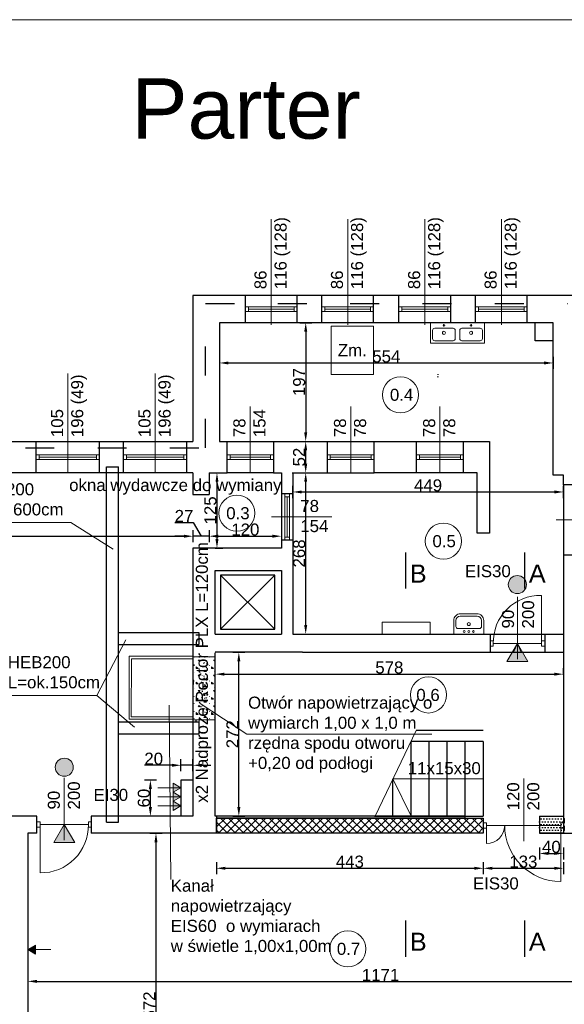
# Model space of a CAD drawing. Header units: millimetres. Extents: x 2341 to 31069, y -7915 to 10644.
# Tile 67 of 105: x 18785 to 19689, y -6679 to -5045. Entities that reach past the tile are written whole.
import ezdxf

# ---------------------------------------------------------------- set-up
doc = ezdxf.new("R2010")
doc.units = ezdxf.units.MM
doc.linetypes.add('ACAD_ISO03W100', pattern=[30, 12, -18])
for name, color, linetype, lineweight in [('A_Kontur_cienka', 250, 'Continuous', 0), ('B_Wyposażenie', 10, 'Continuous', 9), ('kreskowanie', 252, 'Continuous', 5), ('oddymianie', 5, 'Continuous', 20), ('Okładziny', 132, 'Continuous', 25), ('opisy', 5, 'Continuous', 5), ('stolarka', 3, 'Continuous', 9), ('Wymiar', 7, 'Continuous', 5), ('wymiary', 6, 'Continuous', 5), ('ściany nośne', 1, 'Continuous', 25)]:
    doc.layers.add(name, color=color, linetype=linetype, lineweight=lineweight)
doc.styles.get("Standard").update_dxf_attribs({"font": 'ARIAL.TTF'})
doc.dimstyles.new('ISO-25', dxfattribs={"dimtxt": 20, "dimasz": 15, "dimexe": 10, "dimexo": 10, "dimtad": 1, "dimdec": 0, "dimtxsty": 'Standard', "dimcen": 2.5, "dimadec": 0, "dimazin": 0, "dimtfac": 1, "dimtdec": 0, "dimtmove": 0, "dimatfit": 3, "dimfxl": 0, "dimarcsym": 0})

# ---------------------------------------------------------------- blocks, each defined once
blk = doc.blocks.new('*D2217')
at = {"layer": 'Defpoints', "color": 0}
for p in [(19687.4, -6353.3), (19554.4, -6369.4), (19687.4, -6452.8)]:
    blk.add_point(p, dxfattribs=at)
at = {"layer": 'wymiary', "color": 0, "lineweight": -2}
for p, q in [((19554.4, -6442.8), (19554.4, -6462.8)), ((19569.4, -6452.8), (19672.4, -6452.8)), ((19687.4, -6442.8), (19687.4, -6462.8))]:
    blk.add_line(p, q, dxfattribs=at)
at = {"layer": 'wymiary', "color": 0}
for points in [[(19569.4, -6450.3), (19569.4, -6455.3), (19554.4, -6452.8)], [(19672.4, -6455.3), (19672.4, -6450.3), (19687.4, -6452.8)]]:
    blk.add_solid(points, dxfattribs=at)
at = {"layer": 'wymiary', "color": 0, "insert": (19620.9, -6441.9), "char_height": 20, "attachment_point": 5}
blk.add_mtext('133', dxfattribs=at)
blk = doc.blocks.new('*D2218')
at = {"layer": 'Defpoints', "color": 0}
for p in [(19111.4, -6394.5), (19554.4, -6394.5), (19554.4, -6452.8)]:
    blk.add_point(p, dxfattribs=at)
at = {"layer": 'wymiary', "color": 0, "lineweight": -2}
for p, q in [((19111.4, -6442.8), (19111.4, -6462.8)), ((19126.4, -6452.8), (19539.4, -6452.8)), ((19554.4, -6442.8), (19554.4, -6462.8))]:
    blk.add_line(p, q, dxfattribs=at)
at = {"layer": 'wymiary', "color": 0}
for points in [[(19126.4, -6450.3), (19126.4, -6455.3), (19111.4, -6452.8)], [(19539.4, -6455.3), (19539.4, -6450.3), (19554.4, -6452.8)]]:
    blk.add_solid(points, dxfattribs=at)
at = {"layer": 'wymiary', "color": 0, "insert": (19332.9, -6441.9), "char_height": 20, "attachment_point": 5}
blk.add_mtext('443', dxfattribs=at)
blk = doc.blocks.new('*D2220')
at = {"layer": 'Defpoints', "color": 0}
for p in [(19647.4, -6394.5), (19687.4, -6394.5), (19687.4, -6428.2)]:
    blk.add_point(p, dxfattribs=at)
at = {"layer": 'wymiary', "color": 0, "lineweight": -2}
for p, q in [((19647.4, -6418.2), (19647.4, -6438.2)), ((19687.4, -6418.2), (19687.4, -6438.2)), ((19662.4, -6428.2), (19672.4, -6428.2))]:
    blk.add_line(p, q, dxfattribs=at)
at = {"layer": 'wymiary', "color": 0}
for points in [[(19662.4, -6425.7), (19662.4, -6430.7), (19647.4, -6428.2)], [(19672.4, -6430.7), (19672.4, -6425.7), (19687.4, -6428.2)]]:
    blk.add_solid(points, dxfattribs=at)
at = {"layer": 'wymiary', "color": 0, "insert": (19667.4, -6417.4), "char_height": 20, "attachment_point": 5}
blk.add_mtext('40', dxfattribs=at)
blk = doc.blocks.new('*D2231')
at = {"layer": 'Defpoints', "color": 0}
for p in [(18190.4, -5806.3), (19072.4, -5806.3), (19072.4, -5901.8)]:
    blk.add_point(p, dxfattribs=at)
at = {"layer": 'Wymiar', "color": 0, "lineweight": -2}
for p, q in [((18190.4, -5891.8), (18190.4, -5911.8)), ((19072.4, -5891.8), (19072.4, -5911.8)), ((18205.4, -5901.8), (19057.4, -5901.8))]:
    blk.add_line(p, q, dxfattribs=at)
at = {"layer": 'Wymiar', "color": 0}
for points in [[(18205.4, -5899.3), (18205.4, -5904.3), (18190.4, -5901.8)], [(19057.4, -5904.3), (19057.4, -5899.3), (19072.4, -5901.8)]]:
    blk.add_solid(points, dxfattribs=at)
at = {"layer": 'Wymiar', "color": 0, "insert": (18631.4, -5890.9), "char_height": 20, "attachment_point": 5}
blk.add_mtext('882', dxfattribs=at)
blk = doc.blocks.new('*D2234')
at = {"layer": 'Defpoints', "color": 0}
for p in [(18798.4, -6494.6), (19969.4, -6494.6), (19969.4, -6640.5)]:
    blk.add_point(p, dxfattribs=at)
at = {"layer": 'wymiary', "color": 0, "lineweight": -2}
for p, q in [((18798.4, -6630.5), (18798.4, -6650.5)), ((19969.4, -6630.5), (19969.4, -6650.5)), ((18813.4, -6640.5), (19954.4, -6640.5))]:
    blk.add_line(p, q, dxfattribs=at)
at = {"layer": 'wymiary', "color": 0}
for points in [[(18813.4, -6638), (18813.4, -6643), (18798.4, -6640.5)], [(19954.4, -6643), (19954.4, -6638), (19969.4, -6640.5)]]:
    blk.add_solid(points, dxfattribs=at)
at = {"layer": 'wymiary', "color": 0, "insert": (19383.9, -6629.8), "char_height": 20, "attachment_point": 5}
blk.add_mtext('1171', dxfattribs=at)
blk = doc.blocks.new('*D2235')
at = {"layer": 'Defpoints', "color": 0}
for p in [(18972.7, -6394.5), (18972.7, -6966.5), (19011.1, -6966.5)]:
    blk.add_point(p, dxfattribs=at)
at = {"layer": 'wymiary', "color": 0, "lineweight": -2}
for p, q in [((19001.1, -6394.5), (19021.1, -6394.5)), ((19011.1, -6409.5), (19011.1, -6951.5)), ((19001.1, -6966.5), (19021.1, -6966.5))]:
    blk.add_line(p, q, dxfattribs=at)
at = {"layer": 'wymiary', "color": 0}
for points in [[(19013.6, -6409.5), (19008.6, -6409.5), (19011.1, -6394.5)], [(19008.6, -6951.5), (19013.6, -6951.5), (19011.1, -6966.5)]]:
    blk.add_solid(points, dxfattribs=at)
at = {"layer": 'wymiary', "color": 0, "insert": (19000.2, -6680.5), "char_height": 20, "attachment_point": 5, "rotation": 90}
blk.add_mtext('572', dxfattribs=at)
blk = doc.blocks.new('*D2257')
at = {"layer": 'Defpoints', "color": 0}
for p in [(19001.8, -6306.4), (19052.4, -6306.4), (19052.4, -6366.4)]:
    blk.add_point(p, dxfattribs=at)
at = {"layer": 'wymiary', "color": 0, "lineweight": -2}
for p, q in [((19011.8, -6306.4), (18991.8, -6306.4)), ((19001.8, -6351.4), (19001.8, -6321.4)), ((19011.8, -6366.4), (18991.8, -6366.4))]:
    blk.add_line(p, q, dxfattribs=at)
at = {"layer": 'wymiary', "color": 0}
for points in [[(19004.3, -6321.4), (18999.3, -6321.4), (19001.8, -6306.4)], [(18999.3, -6351.4), (19004.3, -6351.4), (19001.8, -6366.4)]]:
    blk.add_solid(points, dxfattribs=at)
at = {"layer": 'wymiary', "color": 0, "insert": (18991, -6336.4), "char_height": 20, "attachment_point": 5, "rotation": 90}
blk.add_mtext('60', dxfattribs=at)
blk = doc.blocks.new('*D2258')
at = {"layer": 'Defpoints', "color": 0}
for p in [(19052.4, -6281.9), (19052.4, -6306.4), (19072.4, -6306.4)]:
    blk.add_point(p, dxfattribs=at)
at = {"layer": 'wymiary', "color": 0, "lineweight": -2}
for p, q in [((19052.4, -6291.9), (19052.4, -6271.9)), ((19072.4, -6291.9), (19072.4, -6271.9)), ((19037.4, -6281.9), (18992.2, -6281.9)), ((19072.4, -6281.9), (19052.4, -6281.9)), ((19087.4, -6281.9), (19102.4, -6281.9))]:
    blk.add_line(p, q, dxfattribs=at)
at = {"layer": 'wymiary', "color": 0}
for points in [[(19037.4, -6284.4), (19037.4, -6279.4), (19052.4, -6281.9)], [(19087.4, -6279.4), (19087.4, -6284.4), (19072.4, -6281.9)]]:
    blk.add_solid(points, dxfattribs=at)
at = {"layer": 'wymiary', "color": 0, "insert": (19007.3, -6271.1), "char_height": 20, "attachment_point": 5}
blk.add_mtext('20', dxfattribs=at)
blk = doc.blocks.new('*D2263')
at = {"layer": 'Defpoints', "color": 0}
for p in [(19109.4, -6094.4), (19148.6, -6094.4), (19109.4, -6366.4)]:
    blk.add_point(p, dxfattribs=at)
at = {"layer": 'wymiary', "color": 0, "lineweight": -2}
for p, q in [((19138.6, -6094.4), (19158.6, -6094.4)), ((19148.6, -6351.4), (19148.6, -6109.4)), ((19138.6, -6366.4), (19158.6, -6366.4))]:
    blk.add_line(p, q, dxfattribs=at)
at = {"layer": 'wymiary', "color": 0}
for points in [[(19151.1, -6109.4), (19146.1, -6109.4), (19148.6, -6094.4)], [(19146.1, -6351.4), (19151.1, -6351.4), (19148.6, -6366.4)]]:
    blk.add_solid(points, dxfattribs=at)
at = {"layer": 'wymiary', "color": 0, "insert": (19137.9, -6230.4), "char_height": 20, "attachment_point": 5, "rotation": 90}
blk.add_mtext('272', dxfattribs=at)
blk = doc.blocks.new('*D2264')
at = {"layer": 'Defpoints', "color": 0}
for p in [(19109.4, -6141.8), (19687.4, -6130.7), (19687.4, -6141.8)]:
    blk.add_point(p, dxfattribs=at)
at = {"layer": 'wymiary', "color": 0, "lineweight": -2}
for p, q in [((19109.4, -6131.8), (19109.4, -6120.7)), ((19687.4, -6131.8), (19687.4, -6120.7)), ((19124.4, -6130.7), (19672.4, -6130.7))]:
    blk.add_line(p, q, dxfattribs=at)
at = {"layer": 'wymiary', "color": 0}
for points in [[(19124.4, -6128.2), (19124.4, -6133.2), (19109.4, -6130.7)], [(19672.4, -6133.2), (19672.4, -6128.2), (19687.4, -6130.7)]]:
    blk.add_solid(points, dxfattribs=at)
at = {"layer": 'wymiary', "color": 0, "insert": (19398.4, -6119.8), "char_height": 20, "attachment_point": 5}
blk.add_mtext('578', dxfattribs=at)
blk = doc.blocks.new('*D2265')
at = {"layer": 'Defpoints', "color": 0}
for p in [(19099.4, -5842.7), (19219.4, -5842.7), (19219.4, -5901.8)]:
    blk.add_point(p, dxfattribs=at)
at = {"layer": 'wymiary', "color": 0, "lineweight": -2}
for p, q in [((19099.4, -5891.8), (19099.4, -5911.8)), ((19219.4, -5891.8), (19219.4, -5911.8)), ((19114.4, -5901.8), (19204.4, -5901.8))]:
    blk.add_line(p, q, dxfattribs=at)
at = {"layer": 'wymiary', "color": 0}
for points in [[(19114.4, -5899.3), (19114.4, -5904.3), (19099.4, -5901.8)], [(19204.4, -5904.3), (19204.4, -5899.3), (19219.4, -5901.8)]]:
    blk.add_solid(points, dxfattribs=at)
at = {"layer": 'wymiary', "color": 0, "insert": (19159.4, -5890.9), "char_height": 20, "attachment_point": 5}
blk.add_mtext('120', dxfattribs=at)
blk = doc.blocks.new('*D2266')
at = {"layer": 'Defpoints', "color": 0}
for p in [(19072.4, -5842.7), (19099.4, -5842.7), (19072.4, -5901.8)]:
    blk.add_point(p, dxfattribs=at)
at = {"layer": 'wymiary', "color": 0, "lineweight": -2}
for p, q in [((19042.5, -5878.9), (19072.7, -5878.9)), ((19072.7, -5878.9), (19085.9, -5901.8)), ((19072.4, -5891.8), (19072.4, -5911.8)), ((19099.4, -5891.8), (19099.4, -5911.8)), ((19057.4, -5901.8), (19042.4, -5901.8)), ((19099.4, -5901.8), (19072.4, -5901.8)), ((19114.4, -5901.8), (19129.4, -5901.8))]:
    blk.add_line(p, q, dxfattribs=at)
at = {"layer": 'wymiary', "color": 0}
for points in [[(19057.4, -5904.3), (19057.4, -5899.3), (19072.4, -5901.8)], [(19114.4, -5899.3), (19114.4, -5904.3), (19099.4, -5901.8)]]:
    blk.add_solid(points, dxfattribs=at)
at = {"layer": 'wymiary', "color": 0, "insert": (19057.6, -5868.2), "char_height": 20, "attachment_point": 5}
blk.add_mtext('27', dxfattribs=at)
blk = doc.blocks.new('*D2267')
at = {"layer": 'Defpoints', "color": 0}
for p in [(19099.4, -5796.5), (19099.4, -5921.5), (19112.3, -5921.5)]:
    blk.add_point(p, dxfattribs=at)
at = {"layer": 'wymiary', "color": 0, "lineweight": -2}
for p, q in [((19109.4, -5796.5), (19122.3, -5796.5)), ((19112.3, -5811.5), (19112.3, -5906.5)), ((19109.4, -5921.5), (19122.3, -5921.5))]:
    blk.add_line(p, q, dxfattribs=at)
at = {"layer": 'wymiary', "color": 0}
for points in [[(19114.8, -5811.5), (19109.8, -5811.5), (19112.3, -5796.5)], [(19109.8, -5906.5), (19114.8, -5906.5), (19112.3, -5921.5)]]:
    blk.add_solid(points, dxfattribs=at)
at = {"layer": 'wymiary', "color": 0, "insert": (19101.5, -5859), "char_height": 20, "attachment_point": 5, "rotation": 90}
blk.add_mtext('125', dxfattribs=at)
blk = doc.blocks.new('*D2268')
at = {"layer": 'Defpoints', "color": 0}
for p in [(19119.8, -5547.5), (19119.8, -5744.5), (19259.6, -5744.5)]:
    blk.add_point(p, dxfattribs=at)
at = {"layer": 'wymiary', "color": 0, "lineweight": -2}
for p, q in [((19249.6, -5547.5), (19269.6, -5547.5)), ((19259.6, -5562.5), (19259.6, -5729.5)), ((19249.6, -5744.5), (19269.6, -5744.5))]:
    blk.add_line(p, q, dxfattribs=at)
at = {"layer": 'wymiary', "color": 0}
for points in [[(19262.1, -5562.5), (19257.1, -5562.5), (19259.6, -5547.5)], [(19257.1, -5729.5), (19262.1, -5729.5), (19259.6, -5744.5)]]:
    blk.add_solid(points, dxfattribs=at)
at = {"layer": 'wymiary', "color": 0, "insert": (19248.8, -5646), "char_height": 20, "attachment_point": 5, "rotation": 90}
blk.add_mtext('197', dxfattribs=at)
blk = doc.blocks.new('*D2269')
at = {"layer": 'Defpoints', "color": 0}
for p in [(19116.4, -5547.5), (19670.4, -5547.5), (19670.4, -5614.3)]:
    blk.add_point(p, dxfattribs=at)
at = {"layer": 'wymiary', "color": 0, "lineweight": -2}
for p, q in [((19116.4, -5604.3), (19116.4, -5624.3)), ((19131.4, -5614.3), (19655.4, -5614.3)), ((19670.4, -5604.3), (19670.4, -5624.3))]:
    blk.add_line(p, q, dxfattribs=at)
at = {"layer": 'wymiary', "color": 0}
for points in [[(19131.4, -5611.8), (19131.4, -5616.8), (19116.4, -5614.3)], [(19655.4, -5616.8), (19655.4, -5611.8), (19670.4, -5614.3)]]:
    blk.add_solid(points, dxfattribs=at)
at = {"layer": 'wymiary', "color": 0, "insert": (19393.4, -5603.6), "char_height": 20, "attachment_point": 5}
blk.add_mtext('554', dxfattribs=at)
blk = doc.blocks.new('*D2270')
at = {"layer": 'Defpoints', "color": 0}
for p in [(19241.5, -5796.5), (19259.6, -5796.5), (19241.5, -6064.4)]:
    blk.add_point(p, dxfattribs=at)
at = {"layer": 'wymiary', "color": 0, "lineweight": -2}
for p, q in [((19251.5, -5796.5), (19269.6, -5796.5)), ((19259.6, -6049.4), (19259.6, -5811.5)), ((19251.5, -6064.4), (19269.6, -6064.4))]:
    blk.add_line(p, q, dxfattribs=at)
at = {"layer": 'wymiary', "color": 0}
for points in [[(19262.1, -5811.5), (19257.1, -5811.5), (19259.6, -5796.5)], [(19257.1, -6049.4), (19262.1, -6049.4), (19259.6, -6064.4)]]:
    blk.add_solid(points, dxfattribs=at)
at = {"layer": 'wymiary', "color": 0, "insert": (19248.8, -5930.4), "char_height": 20, "attachment_point": 5, "rotation": 90}
blk.add_mtext('268', dxfattribs=at)
blk = doc.blocks.new('*D2271')
at = {"layer": 'Defpoints', "color": 0}
for p in [(19241.5, -5744.5), (19259.6, -5744.5), (19241.5, -5796.5)]:
    blk.add_point(p, dxfattribs=at)
at = {"layer": 'wymiary', "color": 0, "lineweight": -2}
for p, q in [((19251.5, -5744.5), (19269.6, -5744.5)), ((19259.6, -5781.5), (19259.6, -5759.5)), ((19251.5, -5796.5), (19269.6, -5796.5))]:
    blk.add_line(p, q, dxfattribs=at)
at = {"layer": 'wymiary', "color": 0}
for points in [[(19262.1, -5759.5), (19257.1, -5759.5), (19259.6, -5744.5)], [(19257.1, -5781.5), (19262.1, -5781.5), (19259.6, -5796.5)]]:
    blk.add_solid(points, dxfattribs=at)
at = {"layer": 'wymiary', "color": 0, "insert": (19248.8, -5770.5), "char_height": 20, "attachment_point": 5, "rotation": 90}
blk.add_mtext('52', dxfattribs=at)
blk = doc.blocks.new('*D2272')
at = {"layer": 'Defpoints', "color": 0}
for p in [(19687.4, -5828.4), (19238.1, -6064.4), (19687.4, -6064.4)]:
    blk.add_point(p, dxfattribs=at)
at = {"layer": 'wymiary', "color": 0, "lineweight": -2}
for p, q in [((19238.1, -5838.4), (19238.1, -5818.4)), ((19253.1, -5828.4), (19672.4, -5828.4)), ((19687.4, -5838.4), (19687.4, -5818.4))]:
    blk.add_line(p, q, dxfattribs=at)
at = {"layer": 'wymiary', "color": 0}
for points in [[(19253.1, -5825.9), (19253.1, -5830.9), (19238.1, -5828.4)], [(19672.4, -5830.9), (19672.4, -5825.9), (19687.4, -5828.4)]]:
    blk.add_solid(points, dxfattribs=at)
at = {"layer": 'wymiary', "color": 0, "insert": (19462.7, -5817.6), "char_height": 20, "attachment_point": 5}
blk.add_mtext('449', dxfattribs=at)

msp = doc.modelspace()

# ---------------------------------------------------------------- hatches: boundary and pattern name
at = {"layer": 'kreskowanie', "transparency": 33554687}
h = msp.add_hatch(dxfattribs=at)
h.set_pattern_fill('ANSI37', color=251, scale=3)
h.set_pattern_definition([(45, (13794.691, -2797.105), (-6.735192, 6.735192), []), (135, (13794.691, -2797.105), (-6.735192, -6.735192), [])])
h.paths.add_polyline_path([(19111.4, -6369.4), (19111.4, -6394.5), (19554.4, -6394.5), (19554.4, -6369.4), (19524.4, -6369.4), (19111.4, -6369.4)], is_closed=False)
at = {"layer": 'oddymianie', "transparency": 33554687}
h = msp.add_hatch(dxfattribs=at)
h.set_pattern_fill('CONCRE', color=256, scale=20)
h.set_pattern_definition([(0, (13794.7, -2870.35), (508, 508), [63.5, -444.5]), (90, (13794.7, -2870.35), (-508, 508), [63.5, -444.5]), (135, (13858.2, -2870.35), (-508, 7e-14), [89.803, -628.618]), (0, (13854.7, -2584.6), (508, 508), [63.5, -444.5]), (45, (13889.94, -2616.35), (0, 508), [44.9, -673.52]), (135, (13889.94, -2616.35), (-508, 7e-14), [44.9, -673.52]), (0, (14048.7, -2457.6), (508, 508), [89.803, -418.197]), (45, (14048.7, -2457.6), (0, 508), [63.5, -654.92]), (135, (14138.5, -2457.6), (-508, 7e-14), [63.5, -654.92]), (90, (14143.94, -2743.35), (-508, 508), [63.5, -444.5]), (45, (14143.94, -2743.35), (0, 508), [44.9, -673.52]), (135, (14175.7, -2711.6), (-508, 7e-14), [44.9, -673.52]), (0, (13858.2, -2743.35), (508, 508), [31.75, -425.45]), (0, (14239.2, -2616.35), (508, 508), [31.75, -425.45]), (90, (14080.44, -2552.85), (-508, 508), [31.75, -425.45]), (135, (14143.94, -2838.6), (-508, 7e-14), [44.9, -673.52]), (135, (13921.7, -2489.35), (-508, 7e-14), [44.9, -673.52]), (45, (14032.8, -2703.67), (0, 508), [44.9, -673.52]), (90, (13969.3, -2806.85), (-508, 508), [7.938, -500.062]), (90, (13993.13, -2592.54), (-508, 508), [7.938, -500.062]), (90, (14231.25, -2505.23), (-508, 508), [7.938, -500.062]), (90, (14239.2, -2775.1), (-508, 508), [7.938, -500.062])])
h.paths.add_polyline_path([(19072.4, -6206.4), (19109.1, -6206.4), (19109.1, -6101.9), (19072.6, -6101.9), (19072.4, -6206.4)], is_closed=False)
h = msp.add_hatch(dxfattribs=at)
h.set_pattern_fill('CONCRE', color=256)
h.set_pattern_definition([(0, (13794.69, -2870.353), (25.4, 25.4), [3.175, -22.225]), (90, (13794.69, -2870.353), (-25.4, 25.4), [3.175, -22.225]), (135, (13797.866, -2870.353), (-25.4, 4e-15), [4.49013, -31.4309]), (0, (13797.69, -2856.066), (25.4, 25.4), [3.175, -22.225]), (45, (13799.453, -2857.653), (0, 25.4), [2.24506, -33.67596]), (135, (13799.453, -2857.653), (-25.4, 4e-15), [2.24506, -33.67596]), (0, (13807.39, -2849.716), (25.4, 25.4), [4.49013, -20.90987]), (45, (13807.39, -2849.716), (0, 25.4), [3.175, -32.74603]), (135, (13811.88, -2849.716), (-25.4, 4e-15), [3.175, -32.74603]), (90, (13812.153, -2864.003), (-25.4, 25.4), [3.175, -22.225]), (45, (13812.153, -2864.003), (0, 25.4), [2.24506, -33.67596]), (135, (13813.74, -2862.416), (-25.4, 4e-15), [2.24506, -33.67596]), (0, (13797.866, -2864.003), (25.4, 25.4), [1.5875, -21.2725]), (0, (13816.916, -2857.653), (25.4, 25.4), [1.5875, -21.2725]), (90, (13808.978, -2854.478), (-25.4, 25.4), [1.5875, -21.2725]), (135, (13812.153, -2868.766), (-25.4, 4e-15), [2.24506, -33.67596]), (135, (13801.04, -2851.303), (-25.4, 4e-15), [2.24506, -33.67596]), (45, (13806.597, -2862.019), (0, 25.4), [2.24506, -33.67596]), (90, (13803.422, -2867.178), (-25.4, 25.4), [0.39687, -25.00313]), (90, (13804.613, -2856.463), (-25.4, 25.4), [0.39687, -25.00313]), (90, (13816.52, -2852.097), (-25.4, 25.4), [0.39687, -25.00313]), (90, (13816.916, -2865.59), (-25.4, 25.4), [0.39687, -25.00313])])
h.paths.add_polyline_path([(19072.4, -6206.4), (19109.1, -6206.4), (19109.1, -6101.9), (19072.6, -6101.9), (19072.4, -6206.4)], is_closed=False)
at = {"layer": 'Okładziny', "transparency": 33554687}
h = msp.add_hatch(color=251, dxfattribs=at)
h.dxf.hatch_style = 1
h.paths.add_polyline_path([(19039.4, -6356.7), (19052.4, -6349.2), (19039.4, -6349.2)])
h.paths.add_polyline_path([(19039.4, -6349.2), (19052.4, -6349.2), (19039.4, -6341.7)])
h.paths.add_polyline_path([(19039.4, -6341.7), (19052.4, -6334.2), (19039.4, -6334.2)])
h.paths.add_polyline_path([(19039.4, -6334.2), (19052.4, -6334.2), (19039.4, -6326.7)])
h.paths.add_polyline_path([(19039.4, -6326.7), (19052.4, -6319.2), (19039.4, -6319.2)])
h.paths.add_polyline_path([(19039.4, -6319.2), (19052.4, -6319.2), (19039.4, -6311.7)])
h = msp.add_hatch(color=251, dxfattribs=at)
h.dxf.hatch_style = 1
h.paths.add_polyline_path([(18811.3, -6587.8), (18811.3, -6580.3), (18798.4, -6587.8)])
h.paths.add_polyline_path([(18811.3, -6595.3), (18811.3, -6587.8), (18798.4, -6587.8)])
at = {"layer": 'stolarka', "transparency": 33554687}
h = msp.add_hatch(color=251, dxfattribs=at)
h.dxf.hatch_style = 1
h.paths.add_polyline_path([(19625.9, -5982.1, 1), (19595.9, -5982.1, 1)])
h = msp.add_hatch(color=251, dxfattribs=at)
h.dxf.hatch_style = 1
h.paths.add_polyline_path([(18873.9, -6285.1, 1), (18843.9, -6285.1, 1)])
at = {"layer": 'Wymiar', "transparency": 33554687}
h = msp.add_hatch(color=251, dxfattribs=at)
h.dxf.hatch_style = 1
h.paths.add_polyline_path([(19628.2, -6109.9), (19610.9, -6079.9), (19593.5, -6109.9)])
h = msp.add_hatch(color=251, dxfattribs=at)
h.dxf.hatch_style = 1
h.paths.add_polyline_path([(18858.9, -6380.3), (18841.5, -6410.3), (18876.2, -6410.3)])
at = {"layer": 'ściany nośne', "transparency": 33554687}
h = msp.add_hatch(dxfattribs=at)
h.set_pattern_fill('DOTS', color=251, scale=3)
h.set_pattern_definition([(0, (13794.6906, -2870.3533), (2.38125, 4.7625), [0, -4.7625])])
edge = h.paths.add_edge_path()
edge.add_line((19647.4, -6394.5), (19687.4, -6394.5))
edge.add_line((19687.4, -6394.5), (19687.4, -6366.4))
edge.add_line((19687.4, -6366.4), (19647.4, -6366.4))
edge.add_line((19647.4, -6366.4), (19647.4, -6394.5))
edge = h.paths.add_edge_path(flags=16)
edge.add_line((19647.4, -6394.5), (19687.4, -6394.5))

# ---------------------------------------------------------------- linework, layer by layer
at = {"layer": 'A_Kontur_cienka', "color": 0, "ltscale": 30}
msp.add_lwpolyline([(22942.8, -7914.7), (16232.8, -7914.7), (16232.8, -5044.7), (22942.8, -5044.7)], close=True, dxfattribs=at)
at = {"layer": 'B_Wyposażenie', "color": 251}
for p, q in [((19466.6, -5581.4), (19466.6, -5547.5)), ((19466.6, -5547.5), (19489.1, -5547.5)), ((19511.6, -5547.5), (19489.1, -5547.5)), ((19511.6, -5547.5), (19534, -5547.5)), ((19556.5, -5547.5), (19534, -5547.5)), ((19556.5, -5581.4), (19556.5, -5547.5)), ((19470.3, -5560.5), (19470.3, -5573.7)), ((19489.1, -5556.7), (19474, -5556.7)), ((19489.1, -5556.7), (19504.2, -5556.7)), ((19507.9, -5560.5), (19507.9, -5573.8)), ((19515.2, -5560.5), (19515.2, -5573.7)), ((19534, -5556.7), (19519, -5556.7)), ((19534, -5556.7), (19549.1, -5556.7)), ((19552.9, -5560.5), (19552.9, -5573.8)), ((19489.1, -5581.4), (19466.6, -5581.4)), ((19489.1, -5577.4), (19474, -5577.4)), ((19489.1, -5577.4), (19504.2, -5577.4)), ((19489.1, -5581.4), (19511.6, -5581.4)), ((19498.2, -5577.4), (19499.6, -5577.4)), ((19498.2, -5581.4), (19500.4, -5581.4)), ((19534, -5581.4), (19511.6, -5581.4)), ((19534, -5577.4), (19519, -5577.4)), ((19524.9, -5581.4), (19522.7, -5581.4)), ((19524.9, -5577.4), (19523.5, -5577.4)), ((19534, -5577.4), (19549.1, -5577.4)), ((19534, -5581.4), (19556.5, -5581.4)), ((19543.2, -5577.4), (19544.6, -5577.4)), ((19543.2, -5581.4), (19545.4, -5581.4)), ((19480, -5633.5), (19478.6, -5633.5)), ((19480, -5637.5), (19477.8, -5637.5)), ((19505.2, -6041.7), (19505.2, -6064.4)), ((19508.9, -6051.4), (19508.9, -6041.6)), ((19527.7, -6034.4), (19516.1, -6034.4)), ((19518.6, -6030.4), (19516.3, -6030.4)), ((19527.7, -6030.4), (19516.5, -6030.4)), ((19518.6, -6034.4), (19517.2, -6034.4)), ((19527.7, -6030.4), (19543.9, -6030.4)), ((19527.7, -6034.4), (19544.3, -6034.4)), ((19536.8, -6030.4), (19539, -6030.4)), ((19536.8, -6034.4), (19538.2, -6034.4)), ((19551.5, -6051.4), (19551.5, -6041.6)), ((19555.2, -6041.7), (19555.2, -6064.4)), ((19547.8, -6055.1), (19512.6, -6055.1))]:
    msp.add_line(p, q, dxfattribs=at)
for centre in [(19522.6, -6059.9), (19537.9, -6059.9)]:
    msp.add_circle(centre, 1.46, dxfattribs=at)
for centre, radius, start, end in [((19489.1, -5551.9), 1.46, 90, 270), ((19489.1, -5551.9), 1.46, 270, 90), ((19534, -5551.9), 1.46, 90, 270), ((19534, -5551.9), 1.46, 270, 90), ((19474, -5560.5), 3.75, 90.0113, 179.9887), ((19489.1, -5564.3), 2.56, 89.9963, 270.0037), ((19489.1, -5564.3), 2.56, 269.9963, 90.0037), ((19504.2, -5560.5), 3.75, 0.0113, 89.9887), ((19519, -5560.5), 3.75, 90.0113, 179.9887), ((19534, -5564.3), 2.56, 89.9963, 270.0037), ((19534, -5564.3), 2.56, 269.9963, 90.0037), ((19549.1, -5560.5), 3.75, 0.0113, 89.9887), ((19474, -5573.7), 3.75, 180.0113, 269.9887), ((19504.2, -5573.7), 3.75, 270.0113, 359.9887), ((19519, -5573.7), 3.75, 180.0113, 269.9887), ((19549.1, -5573.7), 3.75, 270.0113, 359.9887), ((19516.5, -6041.7), 11.2, 89.9972, 180.0028), ((19516.1, -6041.6), 7.2, 90.0036, 179.9964), ((19530.3, -6047.5), 2.56, 89.9963, 270.0037), ((19530.3, -6047.5), 2.56, 269.9963, 90.0037), ((19543.9, -6041.7), 11.2, 359.9972, 90.0028), ((19544.3, -6041.6), 7.2, 0.0036, 89.9964), ((19512.6, -6051.4), 3.75, 180.0113, 269.9887), ((19530.3, -6059.9), 1.46, 90, 270), ((19530.3, -6059.9), 1.46, 270, 90), ((19547.8, -6051.4), 3.75, 270.0113, 359.9887)]:
    msp.add_arc(centre, radius, start, end, dxfattribs=at)
at = {"layer": 'oddymianie'}
for points in [[(19072.4, -6205.3), (18966.3, -6205.3), (18966.6, -6100.8), (19072.6, -6100.8)], [(19072.4, -6101.9), (19109.1, -6101.9), (19109.1, -6206.4), (19072.4, -6206.4)]]:
    msp.add_lwpolyline(points, close=True, dxfattribs=at)
for points in [[(19072.7, -6201.7), (19072.7, -6201.7), (18970.1, -6201.7), (18970.4, -6105.4), (19073, -6105.4), (19073, -6105.4)], [(19072.6, -6101.9), (19109.4, -6101.9)], [(19072.4, -6206.4), (19109.1, -6206.4)]]:
    msp.add_lwpolyline(points, dxfattribs=at)
at = {"layer": 'opisy', "color": 251}
for p, q in [((19202.4, -5551), (19202.4, -5375.8)), ((19329.4, -5551), (19329.4, -5375.8)), ((19457.4, -5551), (19457.4, -5375.8)), ((19584.4, -5551), (19584.4, -5375.8)), ((19301.9, -5553.2), (19301.9, -5633.2)), ((19371.9, -5553.2), (19301.9, -5553.2)), ((19371.9, -5633.2), (19371.9, -5553.2)), ((18864.9, -5796.5), (18864.9, -5631.9)), ((19009.9, -5796.5), (19009.9, -5631.9)), ((19301.9, -5633.2), (19371.9, -5633.2)), ((19167.4, -5796.5), (19167.4, -5686.7)), ((19334.4, -5796.5), (19334.4, -5686.7)), ((19482.4, -5796.5), (19482.4, -5686.7)), ((19202.7, -5869.5), (19302.7, -5869.5)), ((19675.4, -5874.5), (19839.9, -5874.5)), ((19610.9, -6105.9), (19610.9, -6002.2)), ((19610.9, -6079.9), (19604.7, -6094.4)), ((19617, -6094.4), (19610.9, -6079.9)), ((19600.3, -6094.4), (19612.5, -6094.4)), ((19442.8, -6224.2), (19374.7, -6366.4)), ((18858.9, -6406.3), (18858.9, -6302.6)), ((19554.3, -6304.4), (19404.4, -6304.4)), ((19404.4, -6304.4), (19434.4, -6366.4)), ((19621.4, -6407.8), (19621.4, -6304.1)), ((19039.4, -6319.2), (19014.4, -6319.2)), ((19052.4, -6319.2), (19039.4, -6311.7)), ((19039.4, -6311.7), (19039.4, -6326.7)), ((19052.4, -6319.2), (19039.4, -6326.7)), ((19052.4, -6319.2), (19039.4, -6319.2)), ((19039.4, -6334.2), (19014.4, -6334.2)), ((19052.4, -6334.2), (19039.4, -6326.7)), ((19039.4, -6326.7), (19039.4, -6341.7)), ((19052.4, -6334.2), (19039.4, -6341.7)), ((19052.4, -6334.2), (19039.4, -6334.2)), ((19039.4, -6349.2), (19014.4, -6349.2)), ((19052.4, -6349.2), (19039.4, -6341.7)), ((19039.4, -6341.7), (19039.4, -6356.7)), ((19052.4, -6349.2), (19039.4, -6356.7)), ((19052.4, -6349.2), (19039.4, -6349.2)), ((19687.4, -6390.3), (19687.4, -6370.3)), ((19687.4, -6390.3), (19687.4, -6370.3)), ((19688.9, -6370.3), (19687.4, -6370.3)), ((19688.9, -6378.1), (19688.9, -6370.3)), ((19682.9, -6377.3), (19687.4, -6377.3)), ((19682.9, -6386.3), (19682.9, -6377.3)), ((19682.9, -6386.3), (19687.4, -6386.3)), ((19688.9, -6382.6), (19688.9, -6390.3)), ((18798.4, -6587.8), (18811.3, -6580.3)), ((18811.3, -6595.3), (18811.3, -6580.3)), ((18798.4, -6587.8), (18811.3, -6595.3)), ((18798.4, -6587.8), (18811.3, -6587.8)), ((18811.3, -6587.8), (18836.3, -6587.8))]:
    msp.add_line(p, q, dxfattribs=at)
at = {"layer": 'opisy', "color": 7}
msp.add_line((18912.9, -6166.2), (18960.9, -6073.7), dxfattribs=at)
for points in [[(18698.1, -5879.3), (18869.8, -5879.3), (18939.9, -5923.5)], [(18758.6, -6166.2), (18912.9, -6166.2), (18975.5, -6218.8)], [(19035.6, -6471.7), (19033, -6181.9)], [(19084.7, -6179.4), (19162.1, -6230.2), (19468.7, -6230.2)]]:
    msp.add_lwpolyline(points, dxfattribs=at)
at = {"layer": 'opisy', "color": 251}
for centre in [(19416.8, -5667.2), (19145.4, -5863.6), (19488.1, -5910), (19463.5, -6165.2), (19329.6, -6586.6)]:
    msp.add_circle(centre, 30, dxfattribs=at)
at = {"layer": 'stolarka', "color": 251}
for p, q in [((19159.4, -5521), (19164.4, -5521)), ((19164.4, -5521), (19164.4, -5529)), ((19164.4, -5521), (19240.4, -5521)), ((19245.4, -5521), (19240.4, -5521)), ((19240.4, -5521), (19240.4, -5529)), ((19286.4, -5521), (19291.4, -5521)), ((19291.4, -5521), (19291.4, -5529)), ((19291.4, -5521), (19367.4, -5521)), ((19372.4, -5521), (19367.4, -5521)), ((19367.4, -5521), (19367.4, -5529)), ((19414.4, -5521), (19419.4, -5521)), ((19419.4, -5521), (19419.4, -5529)), ((19419.4, -5521), (19495.4, -5521)), ((19500.4, -5521), (19495.4, -5521)), ((19495.4, -5521), (19495.4, -5529)), ((19541.4, -5521), (19546.4, -5521)), ((19546.4, -5521), (19546.4, -5529)), ((19546.4, -5521), (19622.4, -5521)), ((19627.4, -5521), (19622.4, -5521)), ((19622.4, -5521), (19622.4, -5529)), ((19164.4, -5529), (19159.4, -5529)), ((19164.4, -5525), (19240.4, -5525)), ((19164.4, -5529), (19240.4, -5529)), ((19240.4, -5529), (19245.4, -5529)), ((19291.4, -5529), (19286.4, -5529)), ((19291.4, -5525), (19367.4, -5525)), ((19291.4, -5529), (19367.4, -5529)), ((19367.4, -5529), (19372.4, -5529)), ((19419.4, -5529), (19414.4, -5529)), ((19419.4, -5525), (19495.4, -5525)), ((19419.4, -5529), (19495.4, -5529)), ((19495.4, -5529), (19500.4, -5529)), ((19546.4, -5529), (19541.4, -5529)), ((19546.4, -5525), (19622.4, -5525)), ((19546.4, -5529), (19622.4, -5529)), ((19622.4, -5529), (19627.4, -5529)), ((18812.4, -5766.5), (18817.4, -5766.5)), ((18817.4, -5766.5), (18817.4, -5774.5)), ((18817.4, -5766.5), (18912.4, -5766.5)), ((18917.4, -5766.5), (18912.4, -5766.5)), ((18912.4, -5766.5), (18912.4, -5774.5)), ((18957.4, -5766.5), (18962.4, -5766.5)), ((18962.4, -5766.5), (18962.4, -5774.5)), ((18962.4, -5766.5), (19057.4, -5766.5)), ((19062.4, -5766.5), (19057.4, -5766.5)), ((19057.4, -5766.5), (19057.4, -5774.5)), ((19129.4, -5766.5), (19134.4, -5766.5)), ((19134.4, -5766.5), (19134.4, -5774.5)), ((19134.4, -5766.5), (19201.4, -5766.5)), ((19206.4, -5766.5), (19201.4, -5766.5)), ((19201.4, -5766.5), (19201.4, -5774.5)), ((19295.4, -5766.5), (19300.4, -5766.5)), ((19300.4, -5766.5), (19300.4, -5774.5)), ((19300.4, -5766.5), (19368.4, -5766.5)), ((19373.4, -5766.5), (19368.4, -5766.5)), ((19368.4, -5766.5), (19368.4, -5774.5)), ((19443.4, -5766.5), (19448.4, -5766.5)), ((19448.4, -5766.5), (19448.4, -5774.5)), ((19448.4, -5766.5), (19516.4, -5766.5)), ((19521.4, -5766.5), (19516.4, -5766.5)), ((19516.4, -5766.5), (19516.4, -5774.5)), ((18817.4, -5774.5), (18812.4, -5774.5)), ((18817.4, -5770.5), (18912.4, -5770.5)), ((18817.4, -5774.5), (18912.4, -5774.5)), ((18912.4, -5774.5), (18917.4, -5774.5)), ((18962.4, -5774.5), (18957.4, -5774.5)), ((18962.4, -5770.5), (19057.4, -5770.5)), ((18962.4, -5774.5), (19057.4, -5774.5)), ((19057.4, -5774.5), (19062.4, -5774.5)), ((19134.4, -5774.5), (19129.4, -5774.5)), ((19134.4, -5770.5), (19201.4, -5770.5)), ((19134.4, -5774.5), (19201.4, -5774.5)), ((19201.4, -5774.5), (19206.4, -5774.5)), ((19300.4, -5774.5), (19295.4, -5774.5)), ((19300.4, -5770.5), (19368.4, -5770.5)), ((19300.4, -5774.5), (19368.4, -5774.5)), ((19368.4, -5774.5), (19373.4, -5774.5)), ((19448.4, -5774.5), (19443.4, -5774.5)), ((19448.4, -5770.5), (19516.4, -5770.5)), ((19448.4, -5774.5), (19516.4, -5774.5)), ((19516.4, -5774.5), (19521.4, -5774.5)), ((19224.7, -5836.5), (19224.7, -5831.5)), ((19232.7, -5831.5), (19232.7, -5836.5)), ((19232.7, -5836.5), (19224.7, -5836.5)), ((19224.7, -5836.5), (19224.7, -5903.5)), ((19228.7, -5836.5), (19228.7, -5903.5)), ((19232.7, -5836.5), (19232.7, -5903.5)), ((19232.7, -5903.5), (19224.7, -5903.5)), ((19224.7, -5903.5), (19224.7, -5908.5)), ((19232.7, -5908.5), (19232.7, -5903.5)), ((19650.9, -6079.9), (19650.9, -5999.9)), ((19570.9, -6075.4), (19566.4, -6075.4)), ((19570.9, -6075.4), (19570.9, -6084.4)), ((19650.9, -6075.4), (19650.9, -6084.4)), ((19650.9, -6075.4), (19656.4, -6075.4)), ((19570.9, -6084.4), (19566.4, -6084.4)), ((19650.9, -6079.9), (19570.9, -6079.9)), ((19650.9, -6084.4), (19656.4, -6084.4)), ((18818.9, -6375.8), (18813.4, -6375.8)), ((18818.9, -6384.8), (18813.4, -6384.8)), ((18818.9, -6384.8), (18818.9, -6375.8)), ((18818.9, -6380.3), (18898.9, -6380.3)), ((18818.9, -6380.3), (18818.9, -6460.3)), ((18898.9, -6375.8), (18903.4, -6375.8)), ((18898.9, -6384.8), (18898.9, -6375.8)), ((18898.9, -6384.8), (18903.4, -6384.8)), ((19559.9, -6377.3), (19554.4, -6377.3)), ((19559.9, -6386.3), (19554.4, -6386.3)), ((19559.9, -6386.3), (19559.9, -6377.3)), ((19559.9, -6381.8), (19682.9, -6381.8)), ((19559.9, -6381.8), (19559.9, -6411.8)), ((19682.9, -6381.8), (19682.9, -6474.8)), ((19687.4, -6390.3), (19688.9, -6390.3))]:
    msp.add_line(p, q, dxfattribs=at)
for points in [[(19650.9, -5999.9, 0.425735), (19570.9, -6079.9)], [(18818.9, -6460.3, 0.425735), (18898.9, -6380.3)]]:
    msp.add_lwpolyline(points, format="xyb", dxfattribs=at)
for centre in [(19610.9, -5982.1), (18858.9, -6285.1)]:
    msp.add_circle(centre, 15, dxfattribs=at)
for centre, radius, start, end in [((19559.9, -6381.8), 30, 270, 0), ((19682.9, -6381.8), 93, 180.0031, 270)]:
    msp.add_arc(centre, radius, start, end, dxfattribs=at)
at = {"layer": 'Wymiar', "color": 251}
for p, q in [((19610.9, -6079.9), (19593.5, -6109.9)), ((19610.9, -6079.9), (19628.2, -6109.9)), ((19628.2, -6109.9), (19593.5, -6109.9)), ((18858.9, -6380.3), (18841.5, -6410.3)), ((18858.9, -6380.3), (18876.2, -6410.3)), ((18876.2, -6410.3), (18841.5, -6410.3))]:
    msp.add_line(p, q, dxfattribs=at)
at = {"layer": 'wymiary', "color": 251}
for p, q in [((19466.4, -6044.4), (19386.4, -6044.4)), ((19386.4, -6044.4), (19386.4, -6064.4)), ((19466.4, -6044.4), (19466.4, -6064.4))]:
    msp.add_line(p, q, dxfattribs=at)
at = {"layer": 'ściany nośne', "color": 251}
for p, q in [((19072.4, -5502.5), (19072.4, -5744.5)), ((19715.4, -5502.5), (19072.4, -5502.5)), ((19159.4, -5547.5), (19159.4, -5502.5)), ((19245.4, -5547.5), (19245.4, -5502.5)), ((19286.4, -5547.5), (19286.4, -5502.5)), ((19372.4, -5547.5), (19372.4, -5502.5)), ((19414.4, -5547.5), (19414.4, -5502.5)), ((19500.4, -5547.5), (19500.4, -5502.5)), ((19541.4, -5547.5), (19541.4, -5502.5)), ((19627.4, -5547.5), (19627.4, -5502.5)), ((19670.4, -5547.5), (19116.4, -5547.5)), ((19116.4, -5547.5), (19116.4, -5744.5)), ((19640.4, -5577.5), (19640.4, -5547.5)), ((19670.4, -5800.5), (19670.4, -5547.5)), ((19670.4, -5577.5), (19640.4, -5577.5)), ((18606.4, -5744.5), (19072.4, -5744.5)), ((18812.4, -5796.5), (18812.4, -5744.5)), ((18917.4, -5796.5), (18917.4, -5744.5)), ((18957.4, -5796.5), (18957.4, -5744.5)), ((19062.4, -5796.5), (19062.4, -5744.5)), ((19116.4, -5744.5), (19129.4, -5744.5)), ((19129.4, -5744.5), (19206.4, -5744.5)), ((19129.4, -5796.5), (19129.4, -5744.5)), ((19206.4, -5744.5), (19206.4, -5796.5)), ((19206.4, -5744.5), (19237.4, -5744.5)), ((19237.4, -5744.5), (19295.4, -5744.5)), ((19295.4, -5744.5), (19373.4, -5744.5)), ((19295.4, -5744.5), (19295.4, -5796.5)), ((19373.4, -5744.5), (19443.4, -5744.5)), ((19373.4, -5796.5), (19373.4, -5744.5)), ((19443.4, -5744.5), (19521.4, -5744.5)), ((19443.4, -5796.5), (19443.4, -5744.5)), ((19521.4, -5744.5), (19564.4, -5744.5)), ((19521.4, -5796.5), (19521.4, -5744.5)), ((19564.4, -5744.5), (19564.4, -5796.5)), ((19072.4, -5796.5), (18606.4, -5796.5)), ((19072.4, -5796.5), (19072.4, -5832.8)), ((19099.4, -5796.5), (19129.4, -5796.5)), ((19099.4, -5796.5), (19099.4, -5832.8)), ((19206.4, -5796.5), (19129.4, -5796.5)), ((19206.4, -5796.5), (19219.4, -5796.5)), ((19219.4, -5796.5), (19219.4, -5831.5)), ((19237.4, -5796.5), (19295.4, -5796.5)), ((19238.1, -5796.5), (19238.1, -6064.4)), ((19295.4, -5796.5), (19373.4, -5796.5)), ((19443.4, -5796.5), (19373.4, -5796.5)), ((19521.4, -5796.5), (19443.4, -5796.5)), ((19544.4, -5796.5), (19521.4, -5796.5)), ((19544.4, -5896.5), (19544.4, -5796.5)), ((19564.4, -5796.5), (19564.4, -5896.5)), ((19687.4, -5800.5), (19670.4, -5800.5)), ((19687.4, -5816.5), (19687.4, -5800.5)), ((19715.4, -5816.5), (19687.4, -5816.5)), ((19687.4, -5816.5), (19687.4, -5933.5)), ((19072.4, -5832.8), (19099.4, -5832.8)), ((19219.4, -5831.5), (19219.4, -5921.5)), ((19238.1, -5831.5), (19219.4, -5831.5)), ((19564.4, -5896.5), (19544.4, -5896.5)), ((19238.1, -5908.5), (19219.4, -5908.5)), ((19206.4, -5921.5), (19072.4, -5921.5)), ((19072.4, -5921.5), (19072.4, -6366.4)), ((19219.4, -5921.5), (19206.4, -5921.5)), ((19425, -5928.6), (19425, -5988.6)), ((19622.6, -5928.6), (19622.6, -5988.6)), ((19715.4, -5933.5), (19687.4, -5933.5)), ((19687.4, -5933.5), (19687.4, -6366.4)), ((19109.4, -6064.4), (19109.4, -5958.5)), ((19109.4, -5958.5), (19219.4, -5958.5)), ((19219.4, -5958.5), (19219.4, -6064.4)), ((19118.2, -5966.3), (19118.2, -6056.3)), ((19208.2, -5966.3), (19118.2, -5966.3)), ((19118.2, -5966.3), (19208.2, -6056.3)), ((19118.2, -6056.3), (19208.2, -5966.3)), ((19208.2, -6056.3), (19208.2, -5966.3)), ((19118.2, -6056.3), (19208.2, -6056.3)), ((19109.4, -6064.4), (19219.4, -6064.4)), ((19238.1, -6064.4), (19687.4, -6064.4)), ((19566.4, -6094.4), (19566.4, -6064.4)), ((19656.4, -6064.4), (19656.4, -6094.4)), ((19254.4, -6094.4), (19109.4, -6094.4)), ((19109.4, -6366.4), (19109.4, -6095.4)), ((19254.4, -6094.4), (19524.4, -6094.4)), ((19524.4, -6094.4), (19687.4, -6094.4)), ((19554.3, -6224.2), (19442.8, -6224.2)), ((19434.4, -6242.4), (19434.1, -6242.4)), ((19554.3, -6242.4), (19434.4, -6242.4)), ((19434.4, -6366.4), (19434.4, -6242.4)), ((19464.4, -6366.4), (19464.4, -6242.4)), ((19494.4, -6366.4), (19494.4, -6242.4)), ((19524.4, -6366.4), (19524.4, -6242.4)), ((19554.3, -6242.4), (19554.4, -6366.4)), ((19072.4, -6306.4), (19052.4, -6306.4)), ((19052.4, -6306.4), (19052.4, -6366.4)), ((19404.4, -6366.4), (19404.4, -6304.4)), ((18813.4, -6366.4), (18744.4, -6366.4)), ((18813.4, -6394.5), (18813.4, -6366.4)), ((19072.4, -6366.4), (18903.4, -6366.5)), ((18903.4, -6366.5), (18903.4, -6394.5)), ((19111.4, -6366.4), (19109.4, -6366.4)), ((19111.4, -6366.4), (19111.4, -6394.5)), ((19374.4, -6366.4), (19111.4, -6366.4)), ((19524.4, -6366.4), (19111.4, -6366.4)), ((19111.4, -6366.4), (19111.4, -6369.4)), ((19524.4, -6369.4), (19111.4, -6369.4)), ((19111.4, -6369.4), (19524.4, -6369.4)), ((19111.4, -6394.5), (19111.4, -6369.4)), ((19111.4, -6369.4), (19554.4, -6369.4)), ((19374.4, -6366.4), (19554.4, -6366.4)), ((19524.4, -6369.4), (19524.4, -6366.4)), ((19524.4, -6369.4), (19524.4, -6366.4)), ((19554.4, -6369.4), (19554.4, -6394.5)), ((19647.4, -6366.4), (19687.4, -6366.4)), ((19647.4, -6366.4), (19647.4, -6394.5)), ((19647.4, -6366.4), (19647.4, -6394.5)), ((19647.4, -6366.4), (19687.4, -6366.4)), ((19687.4, -6366.4), (19687.4, -6394.5)), ((19687.4, -6366.4), (19687.4, -6394.5)), ((18813.4, -6394.5), (18798.4, -6394.5)), ((18798.4, -6394.6), (18798.4, -6727.5)), ((19111.4, -6394.5), (18903.4, -6394.5)), ((19554.4, -6394.5), (19111.4, -6394.5)), ((19647.4, -6394.5), (19687.4, -6394.5)), ((19687.4, -6394.5), (19647.4, -6394.5)), ((19687.4, -6394.5), (19857.4, -6394.4)), ((19425, -6539.5), (19425, -6599.5)), ((19622.6, -6539.5), (19622.6, -6599.5))]:
    msp.add_line(p, q, dxfattribs=at)
at = {"layer": 'ściany nośne', "color": 251, "linetype": 'ACAD_ISO03W100', "ltscale": 4}
for p, q in [((19093.4, -5755), (19093.4, -5515.8)), ((19093.4, -5515.8), (19694.1, -5515.8)), ((16994.3, -5755), (19093.4, -5755))]:
    msp.add_line(p, q, dxfattribs=at)
at = {"layer": 'ściany nośne'}
for p, q in [((18928.9, -6376.4), (18928.9, -5786.5)), ((18928.9, -5786.5), (18948.9, -5786.5)), ((18948.9, -6376.4), (18948.9, -5786.5)), ((18948.9, -6061.4), (19082.4, -6061.4)), ((19082.4, -6061.4), (19082.4, -6081.4)), ((18948.9, -6081.4), (19082.4, -6081.4)), ((18948.9, -6209.9), (19082.4, -6209.9)), ((19082.4, -6209.9), (19082.4, -6229.9)), ((18948.9, -6229.9), (19082.4, -6229.9)), ((18928.9, -6376.4), (18948.9, -6376.4))]:
    msp.add_line(p, q, dxfattribs=at)
at = {"layer": 'ściany nośne', "color": 251}
for p in [(19374.4, -6366.4), (19404.4, -6366.4), (19434.4, -6366.4), (19464.4, -6366.4), (19494.4, -6366.4), (19524.4, -6366.4)]:
    msp.add_point(p, dxfattribs=at)

# ---------------------------------------------------------------- texts
at = {"layer": 'opisy', "color": 251, "char_height": 20, "attachment_point": 1, "rotation": 90}
for s, insert, width in [('86\\P116 (128)', (19174.5, -5491.9), 140.178), ('86\\P116 (128)', (19301.5, -5491.9), 140.178), ('86\\P116 (128)', (19429.5, -5491.9), 140.178), ('86\\P116 (128)', (19556.5, -5491.9), 140.178), ('105\\P196 (49)', (18837, -5737.4), 104.913), ('105\\P196 (49)', (18982, -5737.4), 104.913), ('78\\P154', (19139.5, -5737.4), 104.913), ('78\\P78', (19306.5, -5737.4), 104.913), ('78\\P78', (19454.5, -5737.4), 104.913), ('90\\P200', (19585.4, -6054.9), 6.698), ('90\\P200', (18831.5, -6355.3), 6.698), ('120\\P200', (19594, -6356.8), 6.698)]:
    msp.add_mtext(s, dxfattribs=dict(at, insert=insert, width=width))
at = {"layer": 'opisy', "color": 251, "attachment_point": 1}
for s, insert, char_height, width in [('Zm.', (19312.9, -5583.1), 20, 104.913), ('0.4', (19399.4, -5657.1), 20, 104.913), ('okna wydawcze do wymiany', (18867, -5806.9), 20, 504.789), ('78\\P154', (19250.6, -5841.6), 20, 104.913), ('0.3', (19127.7, -5853.6), 20, 104.913), ('0.5', (19470, -5900), 20, 104.913), ('B', (19432.4, -5948.8), 30, 518.523), ('EIS30', (19523.9, -5949.8), 20, 104.913), ('A', (19630, -5948.8), 30, 518.523), ('0.6', (19443.2, -6155.2), 20, 104.913), ('11x15x30', (19429.1, -6276.7), 20, 104.913), ('EI30', (18907.4, -6321), 20, 104.913), ('EIS30', (19537.1, -6467.9), 20, 104.913), ('B', (19432.4, -6559.7), 30, 518.523), ('A', (19630, -6559.7), 30, 518.523), ('0.7', (19311.3, -6576.5), 20, 104.913)]:
    msp.add_mtext(s, dxfattribs=dict(at, insert=insert, char_height=char_height, width=width))
at = {"layer": 'opisy', "color": 1, "lineweight": 9, "char_height": 20, "attachment_point": 1}
for s, insert, width in [('HEB200\\PL=ok.600cm', (18704.7, -5813.9), 272.739), ('HEB200\\PL=ok.150cm', (18765.2, -6100.8), 272.739), ('Otwór napowietrzający o wymiarch 1,00 x 1,0 m \\Przędna spodu otworu +0,20 od podłogi', (19163.9, -6168), 331.713), ('Kanał napowietrzający EIS60  o wymiarach w świetle 1,00x1,00m', (19035.6, -6471.7), 272.739)]:
    msp.add_mtext(s, dxfattribs=dict(at, insert=insert, width=width))
at = {"layer": 'opisy', "color": 3, "insert": (19077.2, -6344.1), "char_height": 20, "width": 504.789, "attachment_point": 1, "rotation": 90}
msp.add_mtext('x2 Nadproże Rector PLX L=120cm', dxfattribs=at)
at = {"layer": 'ściany nośne', "color": 0, "insert": (18970.3, -5142.1), "char_height": 100, "width": 2924.362, "attachment_point": 1}
msp.add_mtext('Parter', dxfattribs=at)

# ---------------------------------------------------------------- dimensions: what is measured, and where the dimension line sits
at = {"layer": 'Wymiar', "color": 251}
dim = msp.add_linear_dim(base=(19072.4, -5901.8), p1=(18190.4, -5806.3), p2=(19072.4, -5806.3), dimstyle='ISO-25', dxfattribs=at)
dim.commit()
dim.dimension.update_dxf_attribs({"geometry": '*D2231', "text_midpoint": (18631.4, -5901.8), "dimtype": 160})
at = {"layer": 'wymiary', "color": 251}
for base, p1, p2, picture, middle in [((19670.4, -5614.3), (19116.4, -5547.5), (19670.4, -5547.5), '*D2269', (19393.4, -5603.6)), ((19687.4, -5828.4), (19238.1, -6064.4), (19687.4, -6064.4), '*D2272', (19462.7, -5817.6)), ((19219.4, -5901.8), (19099.4, -5842.7), (19219.4, -5842.7), '*D2265', (19159.4, -5890.9)), ((19687.4, -6130.7), (19109.4, -6141.8), (19687.4, -6141.8), '*D2264', (19398.4, -6119.8)), ((19052.4, -6281.9), (19072.4, -6306.4), (19052.4, -6306.4), '*D2258', (19007.3, -6271.1)), ((19687.4, -6452.8), (19554.4, -6369.4), (19687.4, -6353.3), '*D2217', (19620.9, -6441.9)), ((19687.4, -6428.2), (19647.4, -6394.5), (19687.4, -6394.5), '*D2220', (19667.4, -6417.4)), ((19969.4, -6640.5), (18798.4, -6494.6), (19969.4, -6494.6), '*D2234', (19383.9, -6629.8))]:
    dim = msp.add_linear_dim(base=base, p1=p1, p2=p2, dimstyle='ISO-25', dxfattribs=at)
    dim.commit()
    dim.dimension.update_dxf_attribs({"geometry": picture, "text_midpoint": middle})
for base, p1, p2, picture, middle in [((19259.6, -5744.5), (19119.8, -5547.5), (19119.8, -5744.5), '*D2268', (19248.8, -5646)), ((19259.6, -5744.5), (19241.5, -5796.5), (19241.5, -5744.5), '*D2271', (19248.8, -5770.5)), ((19112.3, -5921.5), (19099.4, -5796.5), (19099.4, -5921.5), '*D2267', (19101.5, -5859)), ((19259.6, -5796.5), (19241.5, -6064.4), (19241.5, -5796.5), '*D2270', (19248.8, -5930.4)), ((19148.6, -6094.4), (19109.4, -6366.4), (19109.4, -6094.4), '*D2263', (19137.9, -6230.4)), ((19001.8, -6306.4), (19052.4, -6366.4), (19052.4, -6306.4), '*D2257', (18991, -6336.4)), ((19011.1, -6966.5), (18972.7, -6394.5), (18972.7, -6966.5), '*D2235', (19000.2, -6680.5))]:
    dim = msp.add_linear_dim(base=base, p1=p1, p2=p2, angle=90, dimstyle='ISO-25', dxfattribs=at)
    dim.commit()
    dim.dimension.update_dxf_attribs({"geometry": picture, "text_midpoint": middle})
dim = msp.add_linear_dim(base=(19072.4, -5901.8), p1=(19099.4, -5842.7), p2=(19072.4, -5842.7), dimstyle='ISO-25', override={"dimtmove": 1}, dxfattribs=at)
dim.commit()
dim.dimension.update_dxf_attribs({"geometry": '*D2266', "text_midpoint": (19072.1, -5878.9), "dimtype": 160})
dim = msp.add_linear_dim(base=(19554.4, -6452.8), p1=(19111.4, -6394.5), p2=(19554.4, -6394.5), dimstyle='ISO-25', override={"dimtxsty": 'Standard'}, dxfattribs=at)
dim.commit()
dim.dimension.update_dxf_attribs({"geometry": '*D2218', "text_midpoint": (19332.9, -6441.9)})

doc.saveas('drawing.dxf')
